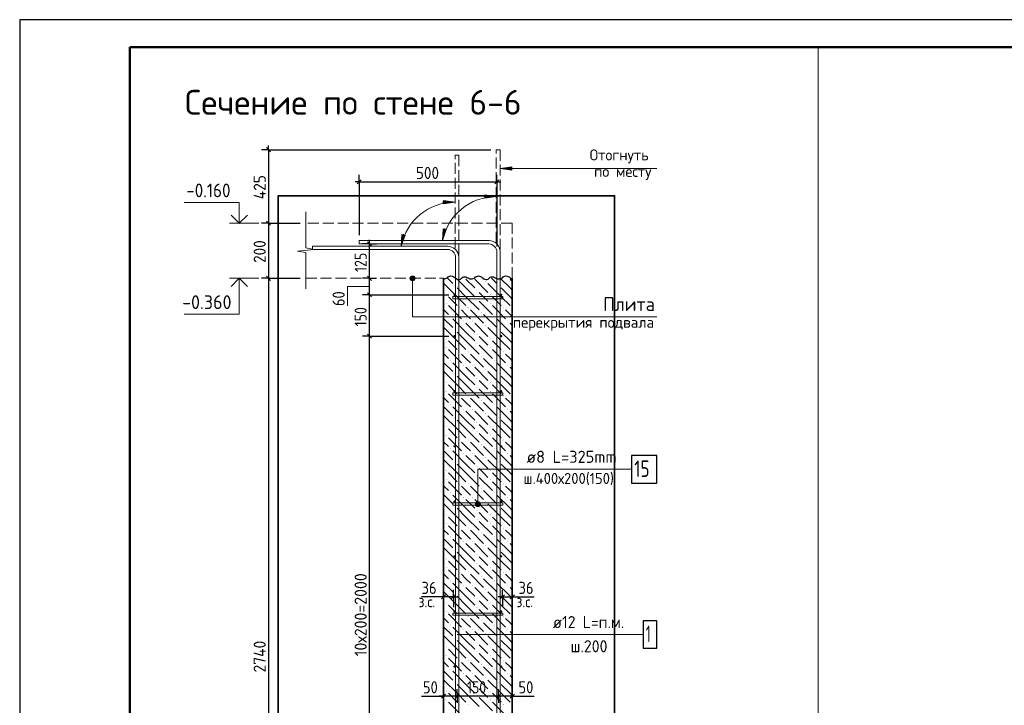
# Model space of a CAD drawing. Header units: millimetres. Extents: x 0 to 42000, y 0 to 29700.
# Tile 6 of 11: x 0 to 17880, y 17249 to 29700. Entities that reach past the tile are written whole.
import ezdxf

# ---------------------------------------------------------------- set-up
doc = ezdxf.new("R2010")
doc.units = ezdxf.units.MM
doc.linetypes.add('______2', pattern=[270, 200, -70])
for name, color, linetype, lineweight in [('Standard', 7, 'Continuous', 25), ('ЖБ Перекрытие верхний уровень', 7, '______2', 25), ('ЖБ Стена верхний уровень', 7, 'Continuous', 35), ('Заголовок чертежа', 7, 'Continuous', 25), ('Позиционная метка диаметр_ шаг', 7, 'Continuous', 13), ('Позиционная метка линия выноска', 7, 'Continuous', 13), ('Примечания', 7, 'Continuous', 13), ('Стена фоновая арматура У1', 7, 'Continuous', 18), ('Стена фоновая арматура Х1', 7, 'Continuous', 35), ('Стена фоновая затяжка С-обр.', 52, 'Continuous', 25)]:
    doc.layers.add(name, color=color, linetype=linetype, lineweight=lineweight)
doc.layers.add('Размерная выноска', color=7, linetype='Continuous')
doc.styles.add('ISOCPEUR', font='txt')

msp = doc.modelspace()

# ---------------------------------------------------------------- hatches: boundary and pattern name
at = {"layer": 'ЖБ Стена верхний уровень', "linetype": 'Continuous', "lineweight": 18, "transparency": 33554687}
for points in [[(7897, 24868), (7904, 24874), (7910, 24868), (7904, 24861)], [(8457, 24948), (8464, 24954), (8470, 24948), (8464, 24941)], [(8697, 24868), (8704, 24874), (8710, 24868), (8704, 24861)], [(7737, 24708), (7744, 24714), (7750, 24708), (7744, 24701)], [(8297, 24788), (8304, 24794), (8310, 24788), (8304, 24781)], [(8537, 24708), (8544, 24714), (8550, 24708), (8544, 24701)], [(7737, 24548), (7744, 24554), (7750, 24548), (7744, 24541)], [(8297, 24628), (8304, 24634), (8310, 24628), (8304, 24621)], [(8537, 24548), (8544, 24554), (8550, 24548), (8544, 24541)], [(7977, 24468), (7984, 24474), (7990, 24468), (7984, 24461)], [(8137, 24468), (8144, 24474), (8150, 24468), (8144, 24461)], [(8377, 24388), (8384, 24394), (8390, 24388), (8384, 24381)], [(8777, 24468), (8784, 24474), (8790, 24468), (8784, 24461)], [(8937, 24468), (8944, 24474), (8945, 24473), (8945, 24463), (8944, 24461)], [(7817, 24308), (7824, 24314), (7830, 24308), (7824, 24301)], [(8057, 24228), (8064, 24234), (8070, 24228), (8064, 24221)], [(8217, 24228), (8224, 24234), (8230, 24228), (8224, 24221)], [(8457, 24148), (8464, 24154), (8470, 24148), (8464, 24141)], [(8617, 24308), (8624, 24314), (8630, 24308), (8624, 24301)], [(8857, 24228), (8864, 24234), (8870, 24228), (8864, 24221)], [(7897, 24068), (7904, 24074), (7910, 24068), (7904, 24061)], [(8297, 23988), (8304, 23994), (8310, 23988), (8304, 23981)], [(8697, 24068), (8704, 24074), (8710, 24068), (8704, 24061)], [(7737, 23908), (7744, 23914), (7750, 23908), (7744, 23901)], [(8297, 23828), (8304, 23834), (8310, 23828), (8304, 23821)], [(8537, 23908), (8544, 23914), (8550, 23908), (8544, 23901)], [(7737, 23748), (7744, 23754), (7750, 23748), (7744, 23741)], [(7977, 23668), (7984, 23674), (7990, 23668), (7984, 23661)], [(8137, 23668), (8144, 23674), (8150, 23668), (8144, 23661)], [(8537, 23748), (8544, 23754), (8550, 23748), (8544, 23741)], [(8777, 23668), (8784, 23674), (8790, 23668), (8784, 23661)], [(8937, 23668), (8944, 23674), (8945, 23673), (8945, 23663), (8944, 23661)], [(7817, 23508), (7824, 23514), (7830, 23508), (7824, 23501)], [(8057, 23428), (8064, 23434), (8070, 23428), (8064, 23421)], [(8217, 23428), (8224, 23434), (8230, 23428), (8224, 23421)], [(8377, 23588), (8384, 23594), (8390, 23588), (8384, 23581)], [(8617, 23508), (8624, 23514), (8630, 23508), (8624, 23501)], [(8857, 23428), (8864, 23434), (8870, 23428), (8864, 23421)], [(7897, 23268), (7904, 23274), (7910, 23268), (7904, 23261)], [(8457, 23348), (8464, 23354), (8470, 23348), (8464, 23341)], [(8697, 23268), (8704, 23274), (8710, 23268), (8704, 23261)], [(7737, 23108), (7744, 23114), (7750, 23108), (7744, 23101)], [(8297, 23188), (8304, 23194), (8310, 23188), (8304, 23181)], [(8537, 23108), (8544, 23114), (8550, 23108), (8544, 23101)], [(7737, 22948), (7744, 22954), (7750, 22948), (7744, 22941)], [(8297, 23028), (8304, 23034), (8310, 23028), (8304, 23021)], [(8537, 22948), (8544, 22954), (8550, 22948), (8544, 22941)], [(7817, 22708), (7824, 22714), (7830, 22708), (7824, 22701)], [(7977, 22868), (7984, 22874), (7990, 22868), (7984, 22861)], [(8137, 22868), (8144, 22874), (8150, 22868), (8144, 22861)], [(8377, 22788), (8384, 22794), (8390, 22788), (8384, 22781)], [(8617, 22708), (8624, 22714), (8630, 22708), (8624, 22701)], [(8777, 22868), (8784, 22874), (8790, 22868), (8784, 22861)], [(8937, 22868), (8944, 22874), (8945, 22873), (8945, 22863), (8944, 22861)], [(8057, 22628), (8064, 22634), (8070, 22628), (8064, 22621)], [(8217, 22628), (8224, 22634), (8230, 22628), (8224, 22621)], [(8457, 22548), (8464, 22554), (8470, 22548), (8464, 22541)], [(8857, 22628), (8864, 22634), (8870, 22628), (8864, 22621)], [(7897, 22468), (7904, 22474), (7910, 22468), (7904, 22461)], [(8297, 22388), (8304, 22394), (8310, 22388), (8304, 22381)], [(8697, 22468), (8704, 22474), (8710, 22468), (8704, 22461)], [(7737, 22308), (7744, 22314), (7750, 22308), (7744, 22301)], [(8297, 22228), (8304, 22234), (8310, 22228), (8304, 22221)], [(8537, 22308), (8544, 22314), (8550, 22308), (8544, 22301)], [(7737, 22148), (7744, 22154), (7750, 22148), (7744, 22141)], [(7977, 22068), (7984, 22074), (7990, 22068), (7984, 22061)], [(8137, 22068), (8144, 22074), (8150, 22068), (8144, 22061)], [(8377, 21988), (8384, 21994), (8390, 21988), (8384, 21981)], [(8537, 22148), (8544, 22154), (8550, 22148), (8544, 22141)], [(8777, 22068), (8784, 22074), (8790, 22068), (8784, 22061)], [(8937, 22068), (8944, 22074), (8945, 22073), (8945, 22063), (8944, 22061)], [(7817, 21908), (7824, 21914), (7830, 21908), (7824, 21901)], [(8057, 21828), (8064, 21834), (8070, 21828), (8064, 21821)], [(8217, 21828), (8224, 21834), (8230, 21828), (8224, 21821)], [(8617, 21908), (8624, 21914), (8630, 21908), (8624, 21901)], [(8857, 21828), (8864, 21834), (8870, 21828), (8864, 21821)], [(7897, 21668), (7904, 21674), (7910, 21668), (7904, 21661)], [(8457, 21748), (8464, 21754), (8470, 21748), (8464, 21741)], [(8697, 21668), (8704, 21674), (8710, 21668), (8704, 21661)], [(7737, 21508), (7744, 21514), (7750, 21508), (7744, 21501)], [(8297, 21588), (8304, 21594), (8310, 21588), (8304, 21581)], [(8537, 21508), (8544, 21514), (8550, 21508), (8544, 21501)], [(7737, 21348), (7744, 21354), (7750, 21348), (7744, 21341)], [(8297, 21428), (8304, 21434), (8310, 21428), (8304, 21421)], [(8537, 21348), (8544, 21354), (8550, 21348), (8544, 21341)], [(7817, 21108), (7824, 21114), (7830, 21108), (7824, 21101)], [(7977, 21268), (7984, 21274), (7990, 21268), (7984, 21261)], [(8137, 21268), (8144, 21274), (8150, 21268), (8144, 21261)], [(8377, 21188), (8384, 21194), (8390, 21188), (8384, 21181)], [(8617, 21108), (8624, 21114), (8630, 21108), (8624, 21101)], [(8777, 21268), (8784, 21274), (8790, 21268), (8784, 21261)], [(8937, 21268), (8944, 21274), (8945, 21273), (8945, 21263), (8944, 21261)], [(8057, 21028), (8064, 21034), (8070, 21028), (8064, 21021)], [(8217, 21028), (8224, 21034), (8230, 21028), (8224, 21021)], [(8457, 20948), (8464, 20954), (8470, 20948), (8464, 20941)], [(8857, 21028), (8864, 21034), (8870, 21028), (8864, 21021)], [(7897, 20868), (7904, 20874), (7910, 20868), (7904, 20861)], [(8297, 20788), (8304, 20794), (8310, 20788), (8304, 20781)], [(8697, 20868), (8704, 20874), (8710, 20868), (8704, 20861)], [(7737, 20708), (7744, 20714), (7750, 20708), (7744, 20701)], [(8297, 20628), (8304, 20634), (8310, 20628), (8304, 20621)], [(8537, 20708), (8544, 20714), (8550, 20708), (8544, 20701)], [(7737, 20548), (7744, 20554), (7750, 20548), (7744, 20541)], [(7977, 20468), (7984, 20474), (7990, 20468), (7984, 20461)], [(8137, 20468), (8144, 20474), (8150, 20468), (8144, 20461)], [(8377, 20388), (8384, 20394), (8390, 20388), (8384, 20381)], [(8537, 20548), (8544, 20554), (8550, 20548), (8544, 20541)], [(8777, 20468), (8784, 20474), (8790, 20468), (8784, 20461)], [(8937, 20468), (8944, 20474), (8945, 20473), (8945, 20463), (8944, 20461)], [(7817, 20308), (7824, 20314), (7830, 20308), (7824, 20301)], [(8057, 20228), (8064, 20234), (8070, 20228), (8064, 20221)], [(8217, 20228), (8224, 20234), (8230, 20228), (8224, 20221)], [(8617, 20308), (8624, 20314), (8630, 20308), (8624, 20301)], [(8857, 20228), (8864, 20234), (8870, 20228), (8864, 20221)], [(7897, 20068), (7904, 20074), (7910, 20068), (7904, 20061)], [(8457, 20148), (8464, 20154), (8470, 20148), (8464, 20141)], [(8697, 20068), (8704, 20074), (8710, 20068), (8704, 20061)], [(7737, 19908), (7744, 19914), (7750, 19908), (7744, 19901)], [(8297, 19988), (8304, 19994), (8310, 19988), (8304, 19981)], [(8537, 19908), (8544, 19914), (8550, 19908), (8544, 19901)], [(7737, 19748), (7744, 19754), (7750, 19748), (7744, 19741)], [(7977, 19668), (7984, 19674), (7990, 19668), (7984, 19661)], [(8137, 19668), (8144, 19674), (8150, 19668), (8144, 19661)], [(8297, 19828), (8304, 19834), (8310, 19828), (8304, 19821)], [(8537, 19748), (8544, 19754), (8550, 19748), (8544, 19741)], [(8777, 19668), (8784, 19674), (8790, 19668), (8784, 19661)], [(8937, 19668), (8944, 19674), (8945, 19673), (8945, 19663), (8944, 19661)], [(7817, 19508), (7824, 19514), (7830, 19508), (7824, 19501)], [(8377, 19588), (8384, 19594), (8390, 19588), (8384, 19581)], [(8617, 19508), (8624, 19514), (8630, 19508), (8624, 19501)], [(8057, 19428), (8064, 19434), (8070, 19428), (8064, 19421)], [(8217, 19428), (8224, 19434), (8230, 19428), (8224, 19421)], [(8457, 19348), (8464, 19354), (8470, 19348), (8464, 19341)], [(8857, 19428), (8864, 19434), (8870, 19428), (8864, 19421)], [(7897, 19268), (7904, 19274), (7910, 19268), (7904, 19261)], [(8297, 19188), (8304, 19194), (8310, 19188), (8304, 19181)], [(8697, 19268), (8704, 19274), (8710, 19268), (8704, 19261)], [(7737, 19108), (7744, 19114), (7750, 19108), (7744, 19101)], [(7737, 18948), (7744, 18954), (7750, 18948), (7744, 18941)], [(8297, 19028), (8304, 19034), (8310, 19028), (8304, 19021)], [(8537, 19108), (8544, 19114), (8550, 19108), (8544, 19101)], [(8537, 18948), (8544, 18954), (8550, 18948), (8544, 18941)], [(7977, 18868), (7984, 18874), (7990, 18868), (7984, 18861)], [(8137, 18868), (8144, 18874), (8150, 18868), (8144, 18861)], [(8377, 18788), (8384, 18794), (8390, 18788), (8384, 18781)], [(8777, 18868), (8784, 18874), (8790, 18868), (8784, 18861)], [(8937, 18868), (8944, 18874), (8945, 18873), (8945, 18863), (8944, 18861)], [(7817, 18708), (7824, 18714), (7830, 18708), (7824, 18701)], [(8057, 18628), (8064, 18634), (8070, 18628), (8064, 18621)], [(8217, 18628), (8224, 18634), (8230, 18628), (8224, 18621)], [(8617, 18708), (8624, 18714), (8630, 18708), (8624, 18701)], [(8857, 18628), (8864, 18634), (8870, 18628), (8864, 18621)], [(7897, 18468), (7904, 18474), (7910, 18468), (7904, 18461)], [(8457, 18548), (8464, 18554), (8470, 18548), (8464, 18541)], [(8697, 18468), (8704, 18474), (8710, 18468), (8704, 18461)], [(7737, 18308), (7744, 18314), (7750, 18308), (7744, 18301)], [(8297, 18388), (8304, 18394), (8310, 18388), (8304, 18381)], [(8537, 18308), (8544, 18314), (8550, 18308), (8544, 18301)], [(7737, 18148), (7744, 18154), (7750, 18148), (7744, 18141)], [(7977, 18068), (7984, 18074), (7990, 18068), (7984, 18061)], [(8137, 18068), (8144, 18074), (8150, 18068), (8144, 18061)], [(8297, 18228), (8304, 18234), (8310, 18228), (8304, 18221)], [(8537, 18148), (8544, 18154), (8550, 18148), (8544, 18141)], [(8777, 18068), (8784, 18074), (8790, 18068), (8784, 18061)], [(8937, 18068), (8944, 18074), (8945, 18073), (8945, 18063), (8944, 18061)], [(7817, 17908), (7824, 17914), (7830, 17908), (7824, 17901)], [(8377, 17988), (8384, 17994), (8390, 17988), (8384, 17981)], [(8617, 17908), (8624, 17914), (8630, 17908), (8624, 17901)], [(8057, 17828), (8064, 17834), (8070, 17828), (8064, 17821)], [(8217, 17828), (8224, 17834), (8230, 17828), (8224, 17821)], [(8457, 17748), (8464, 17754), (8470, 17748), (8464, 17741)], [(8857, 17828), (8864, 17834), (8870, 17828), (8864, 17821)], [(7897, 17668), (7904, 17674), (7910, 17668), (7904, 17661)], [(8297, 17588), (8304, 17594), (8310, 17588), (8304, 17581)], [(8697, 17668), (8704, 17674), (8710, 17668), (8704, 17661)], [(7737, 17508), (7744, 17514), (7750, 17508), (7744, 17501)], [(7737, 17348), (7744, 17354), (7750, 17348), (7744, 17341)], [(8297, 17428), (8304, 17434), (8310, 17428), (8304, 17421)], [(8537, 17508), (8544, 17514), (8550, 17508), (8544, 17501)], [(8537, 17348), (8544, 17354), (8550, 17348), (8544, 17341)], [(7977, 17268), (7984, 17274), (7990, 17268), (7984, 17261)], [(8137, 17268), (8144, 17274), (8150, 17268), (8144, 17261)], [(8777, 17268), (8784, 17274), (8790, 17268), (8784, 17261)], [(8937, 17268), (8944, 17274), (8945, 17273), (8945, 17263), (8944, 17261)]]:
    msp.add_hatch(color=7, dxfattribs=at).paths.add_polyline_path(points, flags=16)
at = {"layer": 'Позиционная метка линия выноска', "linetype": 'Continuous', "lineweight": 13, "transparency": 33554687}
for points in [[(7154, 25042), (7109, 25042), (7093, 25026)], [(7154, 25042), (7093, 25026), (7171, 25026)], [(7109, 25042), (7154, 25042), (7132, 25048)], [(7171, 25026), (7093, 25026), (7087, 25003)], [(7171, 25026), (7087, 25003), (7177, 25003)], [(7177, 25003), (7087, 25003), (7093, 24981)], [(7177, 25003), (7093, 24981), (7171, 24981)], [(7171, 24981), (7093, 24981), (7109, 24965)], [(7171, 24981), (7109, 24965), (7154, 24965)], [(7154, 24965), (7109, 24965), (7132, 24958)], [(8359, 20926), (8282, 20926), (8275, 20903)], [(8359, 20926), (8275, 20903), (8365, 20903)], [(8343, 20942), (8298, 20942), (8282, 20926)], [(8343, 20942), (8282, 20926), (8359, 20926)], [(8298, 20942), (8343, 20942), (8320, 20948)], [(8365, 20903), (8275, 20903), (8282, 20881)], [(8365, 20903), (8282, 20881), (8359, 20881)], [(8359, 20881), (8282, 20881), (8298, 20865)], [(8359, 20881), (8298, 20865), (8343, 20865)], [(8343, 20865), (8298, 20865), (8320, 20858)]]:
    msp.add_hatch(color=7, dxfattribs=at).paths.add_polyline_path(points)
at = {"layer": 'Примечания', "linetype": 'Continuous', "lineweight": 13, "transparency": 33554687}
for points in [[(8935, 27030), (8725, 27000), (8935, 26970)], [(6939, 25799), (6926, 25588), (6997, 25787)], [(7689, 25900), (7676, 25688), (7747, 25888)]]:
    msp.add_hatch(color=7, dxfattribs=at).paths.add_polyline_path(points)
for points in [[(8445, 26517), (8655, 26487), (8445, 26457)], [(7695, 26417), (7905, 26387), (7695, 26357)]]:
    msp.add_hatch(color=7, dxfattribs=at).paths.add_polyline_path(points, flags=16)
at = {"layer": 'Стена фоновая арматура У1', "linetype": 'Continuous', "lineweight": 13, "transparency": 33554687}
for points in [[(7915, 24703), (7914, 24711), (7909, 24717), (7903, 24722), (7895, 24723), (7888, 24722), (7881, 24717), (7877, 24711), (7875, 24703), (7877, 24696), (7881, 24689), (7888, 24685), (7895, 24683), (7903, 24685), (7909, 24689), (7914, 24696)], [(8765, 24703), (8764, 24711), (8759, 24717), (8753, 24722), (8745, 24723), (8738, 24722), (8731, 24717), (8727, 24711), (8725, 24703), (8727, 24696), (8731, 24689), (8738, 24685), (8745, 24683), (8753, 24685), (8759, 24689), (8764, 24696)], [(7915, 23953), (7914, 23961), (7909, 23967), (7903, 23972), (7895, 23973), (7888, 23972), (7881, 23967), (7877, 23961), (7875, 23953), (7877, 23946), (7881, 23939), (7888, 23935), (7895, 23933), (7903, 23935), (7909, 23939), (7914, 23946)], [(8765, 23953), (8764, 23961), (8759, 23967), (8753, 23972), (8745, 23973), (8738, 23972), (8731, 23967), (8727, 23961), (8725, 23953), (8727, 23946), (8731, 23939), (8738, 23935), (8745, 23933), (8753, 23935), (8759, 23939), (8764, 23946)], [(7915, 22953), (7914, 22961), (7909, 22967), (7903, 22972), (7895, 22973), (7888, 22972), (7881, 22967), (7877, 22961), (7875, 22953), (7877, 22946), (7881, 22939), (7888, 22935), (7895, 22933), (7903, 22935), (7909, 22939), (7914, 22946)], [(8765, 22953), (8764, 22961), (8759, 22967), (8753, 22972), (8745, 22973), (8738, 22972), (8731, 22967), (8727, 22961), (8725, 22953), (8727, 22946), (8731, 22939), (8738, 22935), (8745, 22933), (8753, 22935), (8759, 22939), (8764, 22946)], [(7915, 21953), (7914, 21961), (7909, 21967), (7903, 21972), (7895, 21973), (7888, 21972), (7881, 21967), (7877, 21961), (7875, 21953), (7877, 21946), (7881, 21939), (7888, 21935), (7895, 21933), (7903, 21935), (7909, 21939), (7914, 21946)], [(8765, 21953), (8764, 21961), (8759, 21967), (8753, 21972), (8745, 21973), (8738, 21972), (8731, 21967), (8727, 21961), (8725, 21953), (8727, 21946), (8731, 21939), (8738, 21935), (8745, 21933), (8753, 21935), (8759, 21939), (8764, 21946)], [(7915, 20953), (7914, 20961), (7909, 20967), (7903, 20972), (7895, 20973), (7888, 20972), (7881, 20967), (7877, 20961), (7875, 20953), (7877, 20946), (7881, 20939), (7888, 20935), (7895, 20933), (7903, 20935), (7909, 20939), (7914, 20946)], [(8765, 20953), (8764, 20961), (8759, 20967), (8753, 20972), (8745, 20973), (8738, 20972), (8731, 20967), (8727, 20961), (8725, 20953), (8727, 20946), (8731, 20939), (8738, 20935), (8745, 20933), (8753, 20935), (8759, 20939), (8764, 20946)], [(7915, 19953), (7914, 19961), (7909, 19967), (7903, 19972), (7895, 19973), (7888, 19972), (7881, 19967), (7877, 19961), (7875, 19953), (7877, 19946), (7881, 19939), (7888, 19935), (7895, 19933), (7903, 19935), (7909, 19939), (7914, 19946)], [(8765, 19953), (8764, 19961), (8759, 19967), (8753, 19972), (8745, 19973), (8738, 19972), (8731, 19967), (8727, 19961), (8725, 19953), (8727, 19946), (8731, 19939), (8738, 19935), (8745, 19933), (8753, 19935), (8759, 19939), (8764, 19946)], [(7915, 18953), (7914, 18961), (7909, 18967), (7903, 18972), (7895, 18973), (7888, 18972), (7881, 18967), (7877, 18961), (7875, 18953), (7877, 18946), (7881, 18939), (7888, 18935), (7895, 18933), (7903, 18935), (7909, 18939), (7914, 18946)], [(8765, 18953), (8764, 18961), (8759, 18967), (8753, 18972), (8745, 18973), (8738, 18972), (8731, 18967), (8727, 18961), (8725, 18953), (8727, 18946), (8731, 18939), (8738, 18935), (8745, 18933), (8753, 18935), (8759, 18939), (8764, 18946)], [(7915, 17953), (7914, 17961), (7909, 17967), (7903, 17972), (7895, 17973), (7888, 17972), (7881, 17967), (7877, 17961), (7875, 17953), (7877, 17946), (7881, 17939), (7888, 17935), (7895, 17933), (7903, 17935), (7909, 17939), (7914, 17946)], [(8765, 17953), (8764, 17961), (8759, 17967), (8753, 17972), (8745, 17973), (8738, 17972), (8731, 17967), (8727, 17961), (8725, 17953), (8727, 17946), (8731, 17939), (8738, 17935), (8745, 17933), (8753, 17935), (8759, 17939), (8764, 17946)]]:
    msp.add_hatch(color=7, dxfattribs=at).paths.add_polyline_path(points)

# ---------------------------------------------------------------- linework, layer by layer
at = {"layer": 'Standard', "color": 7, "linetype": 'Continuous', "lineweight": 25, "transparency": 33554687}
for p, q in [((2000, 29200), (2000, 1058)), ((4481, 27376), (4556, 27301)), ((6128, 26719), (6203, 26794)), ((8628, 26719), (8703, 26794)), ((4481, 26041), (4556, 25966)), ((6390, 25591), (6315, 25666)), ((4481, 25041), (4556, 24966)), ((6390, 24966), (6315, 25041)), ((6390, 24666), (6315, 24741)), ((6390, 23916), (6315, 23991)), ((7733, 19258), (7658, 19183)), ((7913, 19258), (7838, 19183)), ((8728, 19183), (8803, 19258)), ((8908, 19183), (8983, 19258)), ((7733, 17454), (7658, 17379)), ((7983, 17454), (7908, 17379)), ((8733, 17454), (8658, 17379)), ((8983, 17454), (8908, 17379))]:
    msp.add_line(p, q, dxfattribs=at)
at = {"layer": 'Standard', "color": 7, "linetype": 'Continuous', "lineweight": -3, "transparency": 33554687}
for p, q in [((4518, 27338), (4518, 27413)), ((4518, 27338), (4393, 27338)), ((4518, 27338), (4643, 27338)), ((6165, 26757), (6165, 26882)), ((8665, 26757), (8665, 26882)), ((6165, 26757), (6090, 26757)), ((6165, 26757), (6165, 26632)), ((6165, 26757), (6165, 25788)), ((6165, 26757), (8665, 26757)), ((8665, 26757), (8665, 26632)), ((8665, 26757), (8665, 25584)), ((8665, 26757), (8740, 26757)), ((4518, 26003), (4393, 26003)), ((4518, 26003), (4643, 26003)), ((4518, 26003), (5095, 26003)), ((4518, 26003), (4518, 25003)), ((6352, 25628), (6227, 25628)), ((6352, 25628), (6265, 25628)), ((6352, 25628), (6352, 25703)), ((6352, 25628), (6477, 25628)), ((6352, 25003), (6352, 25628)), ((4518, 25003), (4393, 25003)), ((4518, 25003), (4643, 25003)), ((4518, 25003), (5095, 25003)), ((4518, 25003), (4518, 11303)), ((6352, 25003), (6227, 25003)), ((6352, 25003), (6477, 25003)), ((6352, 25003), (6375, 25003)), ((6352, 24703), (6352, 25003)), ((6352, 24703), (6227, 24703)), ((6352, 24703), (6477, 24703)), ((6352, 24703), (7795, 24703)), ((6352, 23953), (6352, 24703)), ((6352, 23953), (6227, 23953)), ((6352, 23953), (6477, 23953)), ((6352, 23953), (7795, 23953)), ((6352, 13953), (6352, 23953)), ((7695, 19221), (7695, 19346)), ((7875, 19221), (7875, 19346)), ((8765, 19221), (8765, 19346)), ((8945, 19221), (8945, 19346)), ((7695, 19221), (7620, 19221)), ((7695, 19221), (7695, 19096)), ((7695, 19221), (7695, 19221)), ((7875, 19221), (7695, 19221)), ((7875, 19221), (7875, 19096)), ((7875, 19221), (7875, 19033)), ((7875, 19221), (7950, 19221)), ((8765, 19221), (8690, 19221)), ((8765, 19221), (8765, 19096)), ((8765, 19221), (8765, 19033)), ((8945, 19221), (8945, 19096)), ((8945, 19221), (8945, 19221)), ((8945, 19221), (9020, 19221)), ((7695, 17416), (7695, 17541)), ((7945, 17416), (7945, 17541)), ((8695, 17416), (8695, 17541)), ((8945, 17416), (8945, 17541)), ((7695, 17416), (7620, 17416)), ((7695, 17416), (7695, 17291)), ((7695, 17416), (7695, 17416)), ((7945, 17416), (7695, 17416)), ((7945, 17416), (7945, 17291)), ((7945, 17416), (7945, 17416)), ((8695, 17416), (7945, 17416)), ((8695, 17416), (8695, 17291)), ((8695, 17416), (8695, 17416)), ((8945, 17416), (8695, 17416)), ((8945, 17416), (8945, 17291)), ((8945, 17416), (8945, 17416)), ((8945, 17416), (9020, 17416))]:
    msp.add_line(p, q, dxfattribs=at)
at = {"layer": 'Standard', "color": 7, "linetype": 'Continuous', "lineweight": 13, "transparency": 33554687}
for p, q in [((4343, 26003), (3813, 26003)), ((4343, 25003), (3813, 25003))]:
    msp.add_line(p, q, dxfattribs=at)
at = {"layer": 'Standard', "color": 7, "linetype": 'Continuous', "lineweight": 25, "transparency": 33554687}
msp.add_lwpolyline([(0, 0), (42000, 0), (42000, 29700), (0, 29700), (0, 0)], close=True, dxfattribs=at)
at = {"layer": 'Standard', "color": 7, "linetype": 'Continuous', "lineweight": 50, "transparency": 33554687}
msp.add_lwpolyline([(2000, 29200), (41500, 29200), (41500, 500), (2000, 500), (2000, 29200)], close=True, dxfattribs=at)
at = {"layer": 'Standard', "color": 7, "linetype": 'Continuous', "lineweight": 13, "transparency": 33554687}
for points in [[(14502, 29200), (2000, 29200), (2000, 5109), (14502, 5109), (14502, 29200)], [(3988, 26003), (3988, 26383), (2988, 26383)], [(3988, 25003), (3988, 24353), (2988, 24353)], [(6352, 24854), (5952, 24854), (5952, 24504)]]:
    msp.add_lwpolyline(points, dxfattribs=at)
at = {"layer": 'Standard', "color": 7, "linetype": 'Continuous', "lineweight": -3, "transparency": 33554687}
for points in [[(4518, 27338), (7836, 27338), (7836, 27338), (8555, 27338)], [(4518, 27338), (4518, 26341), (4518, 26341), (4518, 26003)], [(8765, 19221), (8944, 19221), (8944, 19221), (8945, 19221)]]:
    msp.add_lwpolyline(points, dxfattribs=at)
at = {"layer": 'Standard', "color": 254, "linetype": 'Continuous', "lineweight": 35, "true_color": 0xc4c4ff, "transparency": 33554687}
msp.add_lwpolyline([(4695, 8803), (10803, 8803), (10803, 26503), (4695, 26503), (4695, 8803)], dxfattribs=at)
at = {"layer": 'Standard', "color": 7, "linetype": 'Continuous', "lineweight": 35, "transparency": 33554687}
for points in [[(4136, 26152), (3988, 26003), (3839, 26152)], [(4136, 24855), (3988, 25003), (3839, 24855)]]:
    msp.add_lwpolyline(points, dxfattribs=at)
at = {"layer": 'ЖБ Перекрытие верхний уровень', "color": 7, "linetype": '______2', "lineweight": 18, "transparency": 33554687}
for p, q in [((8945, 26003), (5195, 26003)), ((8945, 25003), (8945, 26003)), ((5195, 25003), (7695, 25003))]:
    msp.add_line(p, q, dxfattribs=at)
at = {"layer": 'ЖБ Стена верхний уровень', "color": 7, "linetype": 'Continuous', "lineweight": 35, "transparency": 33554687}
for p, q in [((7695, 25003), (7695, 11303)), ((8945, 11303), (8945, 25003))]:
    msp.add_line(p, q, dxfattribs=at)
at = {"layer": 'ЖБ Стена верхний уровень', "color": 9, "linetype": 'Continuous', "lineweight": 18, "true_color": 0xc7c7c7, "transparency": 33554687}
for p, q in [((7944, 24668), (7704, 24908)), ((7768, 25003), (7864, 24908)), ((8104, 24828), (7928, 25003)), ((8104, 24988), (8264, 24828)), ((8264, 24988), (8504, 24748)), ((8408, 25003), (8424, 24988)), ((8744, 24668), (8504, 24908)), ((8568, 25003), (8664, 24908)), ((8904, 24828), (8728, 25003)), ((8904, 24988), (8945, 24946)), ((7695, 24756), (7704, 24748)), ((7944, 24828), (8104, 24668)), ((8104, 24828), (8264, 24668)), ((8424, 24668), (8344, 24748)), ((8744, 24828), (8904, 24668)), ((8904, 24828), (8945, 24786)), ((7704, 24588), (7695, 24596)), ((7784, 24668), (7944, 24508)), ((7784, 24508), (8024, 24268)), ((7944, 24668), (8104, 24508)), ((8104, 24668), (8344, 24428)), ((8344, 24588), (8584, 24348)), ((8504, 24588), (8424, 24668)), ((8584, 24668), (8744, 24508)), ((8584, 24508), (8824, 24268)), ((8744, 24668), (8904, 24508)), ((8904, 24668), (8945, 24626)), ((7695, 24436), (7784, 24348)), ((8104, 24348), (8024, 24428)), ((8184, 24268), (8104, 24348)), ((8184, 24428), (8424, 24188)), ((8424, 24348), (8664, 24108)), ((8904, 24348), (8824, 24428)), ((8945, 24306), (8904, 24348)), ((7695, 24276), (7864, 24108)), ((8104, 24028), (7864, 24268)), ((8104, 24188), (8264, 24028)), ((8264, 24188), (8504, 23948)), ((8904, 24028), (8664, 24268)), ((8904, 24188), (8945, 24146)), ((7944, 23868), (7704, 24108)), ((7944, 24028), (8104, 23868)), ((8104, 24028), (8264, 23868)), ((8744, 23868), (8504, 24108)), ((8744, 24028), (8904, 23868)), ((8904, 24028), (8945, 23986)), ((7695, 23956), (7704, 23948)), ((7704, 23788), (7695, 23796)), ((7784, 23868), (7944, 23708)), ((7944, 23868), (8104, 23708)), ((8104, 23868), (8344, 23628)), ((8424, 23868), (8344, 23948)), ((8344, 23788), (8584, 23548)), ((8504, 23788), (8424, 23868)), ((8584, 23868), (8744, 23708)), ((8744, 23868), (8904, 23708)), ((8904, 23868), (8945, 23826)), ((7695, 23636), (7784, 23548)), ((7784, 23708), (8024, 23468)), ((8104, 23548), (8024, 23628)), ((8184, 23628), (8424, 23388)), ((8584, 23708), (8824, 23468)), ((8904, 23548), (8824, 23628)), ((7695, 23476), (7864, 23308)), ((8104, 23228), (7864, 23468)), ((8184, 23468), (8104, 23548)), ((8424, 23548), (8664, 23308)), ((8904, 23228), (8664, 23468)), ((8945, 23506), (8904, 23548)), ((7944, 23068), (7704, 23308)), ((8104, 23388), (8264, 23228)), ((8264, 23388), (8504, 23148)), ((8744, 23068), (8504, 23308)), ((8904, 23388), (8945, 23346)), ((7695, 23156), (7704, 23148)), ((7784, 23068), (7944, 22908)), ((7944, 23228), (8104, 23068)), ((7944, 23068), (8104, 22908)), ((8104, 23228), (8264, 23068)), ((8104, 23068), (8344, 22828)), ((8424, 23068), (8344, 23148)), ((8504, 22988), (8424, 23068)), ((8584, 23068), (8744, 22908)), ((8744, 23228), (8904, 23068)), ((8744, 23068), (8904, 22908)), ((8904, 23228), (8945, 23186)), ((8904, 23068), (8945, 23026)), ((7704, 22988), (7695, 22996)), ((7784, 22908), (8024, 22668)), ((8344, 22988), (8584, 22748)), ((8584, 22908), (8824, 22668)), ((7695, 22836), (7784, 22748)), ((8104, 22748), (8024, 22828)), ((8184, 22668), (8104, 22748)), ((8184, 22828), (8424, 22588)), ((8424, 22748), (8664, 22508)), ((8904, 22748), (8824, 22828)), ((8945, 22706), (8904, 22748)), ((7695, 22676), (7864, 22508)), ((8104, 22428), (7864, 22668)), ((8104, 22588), (8264, 22428)), ((8264, 22588), (8504, 22348)), ((8904, 22428), (8664, 22668)), ((8904, 22588), (8945, 22546)), ((7695, 22356), (7704, 22348)), ((7944, 22268), (7704, 22508)), ((7944, 22428), (8104, 22268)), ((8104, 22428), (8264, 22268)), ((8744, 22268), (8504, 22508)), ((8744, 22428), (8904, 22268)), ((8904, 22428), (8945, 22386)), ((7704, 22188), (7695, 22196)), ((7784, 22268), (7944, 22108)), ((7944, 22268), (8104, 22108)), ((8104, 22268), (8344, 22028)), ((8424, 22268), (8344, 22348)), ((8344, 22188), (8584, 21948)), ((8504, 22188), (8424, 22268)), ((8584, 22268), (8744, 22108)), ((8744, 22268), (8904, 22108)), ((8904, 22268), (8945, 22226)), ((7695, 22036), (7784, 21948)), ((7784, 22108), (8024, 21868)), ((8104, 21948), (8024, 22028)), ((8184, 22028), (8424, 21788)), ((8584, 22108), (8824, 21868)), ((8904, 21948), (8824, 22028)), ((7695, 21876), (7864, 21708)), ((8104, 21628), (7864, 21868)), ((8184, 21868), (8104, 21948)), ((8424, 21948), (8664, 21708)), ((8904, 21628), (8664, 21868)), ((8945, 21906), (8904, 21948)), ((7944, 21468), (7704, 21708)), ((8104, 21788), (8264, 21628)), ((8264, 21788), (8504, 21548)), ((8744, 21468), (8504, 21708)), ((8904, 21788), (8945, 21746)), ((7695, 21556), (7704, 21548)), ((7784, 21468), (7944, 21308)), ((7944, 21628), (8104, 21468)), ((7944, 21468), (8104, 21308)), ((8104, 21628), (8264, 21468)), ((8104, 21468), (8344, 21228)), ((8424, 21468), (8344, 21548)), ((8504, 21388), (8424, 21468)), ((8584, 21468), (8744, 21308)), ((8744, 21628), (8904, 21468)), ((8744, 21468), (8904, 21308)), ((8904, 21628), (8945, 21586)), ((8904, 21468), (8945, 21426)), ((7704, 21388), (7695, 21396)), ((7784, 21308), (8024, 21068)), ((8344, 21388), (8584, 21148)), ((8584, 21308), (8824, 21068)), ((7695, 21236), (7784, 21148)), ((8104, 21148), (8024, 21228)), ((8184, 21068), (8104, 21148)), ((8184, 21228), (8424, 20988)), ((8424, 21148), (8664, 20908)), ((8904, 21148), (8824, 21228)), ((8945, 21106), (8904, 21148)), ((7695, 21076), (7864, 20908)), ((8104, 20828), (7864, 21068)), ((8104, 20988), (8264, 20828)), ((8264, 20988), (8504, 20748)), ((8904, 20828), (8664, 21068)), ((8904, 20988), (8945, 20946)), ((7695, 20756), (7704, 20748)), ((7944, 20668), (7704, 20908)), ((7944, 20828), (8104, 20668)), ((8104, 20828), (8264, 20668)), ((8424, 20668), (8344, 20748)), ((8744, 20668), (8504, 20908)), ((8744, 20828), (8904, 20668)), ((8904, 20828), (8945, 20786)), ((7704, 20588), (7695, 20596)), ((7784, 20668), (7944, 20508)), ((7944, 20668), (8104, 20508)), ((8104, 20668), (8344, 20428)), ((8344, 20588), (8584, 20348)), ((8504, 20588), (8424, 20668)), ((8584, 20668), (8744, 20508)), ((8744, 20668), (8904, 20508)), ((8904, 20668), (8945, 20626)), ((7695, 20436), (7784, 20348)), ((7784, 20508), (8024, 20268)), ((8104, 20348), (8024, 20428)), ((8184, 20428), (8424, 20188)), ((8584, 20508), (8824, 20268)), ((8904, 20348), (8824, 20428)), ((7695, 20276), (7864, 20108)), ((8104, 20028), (7864, 20268)), ((8184, 20268), (8104, 20348)), ((8424, 20348), (8664, 20108)), ((8904, 20028), (8664, 20268)), ((8945, 20306), (8904, 20348)), ((7944, 19868), (7704, 20108)), ((7944, 20028), (8104, 19868)), ((8104, 20188), (8264, 20028)), ((8104, 20028), (8264, 19868)), ((8264, 20188), (8504, 19948)), ((8744, 19868), (8504, 20108)), ((8744, 20028), (8904, 19868)), ((8904, 20188), (8945, 20146)), ((8904, 20028), (8945, 19986)), ((7695, 19956), (7704, 19948)), ((7784, 19868), (7944, 19708)), ((7944, 19868), (8104, 19708)), ((8104, 19868), (8344, 19628)), ((8424, 19868), (8344, 19948)), ((8504, 19788), (8424, 19868)), ((8584, 19868), (8744, 19708)), ((8744, 19868), (8904, 19708)), ((8904, 19868), (8945, 19826)), ((7704, 19788), (7695, 19796)), ((7784, 19708), (8024, 19468)), ((8344, 19788), (8584, 19548)), ((8584, 19708), (8824, 19468)), ((7695, 19636), (7784, 19548)), ((8104, 19548), (8024, 19628)), ((8184, 19468), (8104, 19548)), ((8184, 19628), (8424, 19388)), ((8424, 19548), (8664, 19308)), ((8904, 19548), (8824, 19628)), ((8945, 19506), (8904, 19548)), ((7695, 19476), (7864, 19308)), ((8104, 19228), (7864, 19468)), ((8104, 19388), (8264, 19228)), ((8264, 19388), (8504, 19148)), ((8904, 19228), (8664, 19468)), ((8904, 19388), (8945, 19346)), ((7695, 19156), (7704, 19148)), ((7944, 19068), (7704, 19308)), ((7944, 19228), (8104, 19068)), ((8104, 19228), (8264, 19068)), ((8424, 19068), (8344, 19148)), ((8744, 19068), (8504, 19308)), ((8744, 19228), (8904, 19068)), ((8904, 19228), (8945, 19186)), ((7704, 18988), (7695, 18996)), ((7784, 19068), (7944, 18908)), ((7944, 19068), (8104, 18908)), ((8104, 19068), (8344, 18828)), ((8344, 18988), (8584, 18748)), ((8504, 18988), (8424, 19068)), ((8584, 19068), (8744, 18908)), ((8744, 19068), (8904, 18908)), ((8904, 19068), (8945, 19026)), ((7695, 18836), (7784, 18748)), ((7784, 18908), (8024, 18668)), ((8104, 18748), (8024, 18828)), ((8184, 18828), (8424, 18588)), ((8584, 18908), (8824, 18668)), ((8904, 18748), (8824, 18828)), ((7695, 18676), (7864, 18508)), ((8104, 18428), (7864, 18668)), ((8184, 18668), (8104, 18748)), ((8424, 18748), (8664, 18508)), ((8904, 18428), (8664, 18668)), ((8945, 18706), (8904, 18748)), ((7944, 18268), (7704, 18508)), ((7944, 18428), (8104, 18268)), ((8104, 18588), (8264, 18428)), ((8104, 18428), (8264, 18268)), ((8264, 18588), (8504, 18348)), ((8744, 18268), (8504, 18508)), ((8744, 18428), (8904, 18268)), ((8904, 18588), (8945, 18546)), ((8904, 18428), (8945, 18386)), ((7695, 18356), (7704, 18348)), ((7784, 18268), (7944, 18108)), ((7944, 18268), (8104, 18108)), ((8104, 18268), (8344, 18028)), ((8424, 18268), (8344, 18348)), ((8504, 18188), (8424, 18268)), ((8584, 18268), (8744, 18108)), ((8744, 18268), (8904, 18108)), ((8904, 18268), (8945, 18226)), ((7704, 18188), (7695, 18196)), ((7784, 18108), (8024, 17868)), ((8344, 18188), (8584, 17948)), ((8584, 18108), (8824, 17868)), ((7695, 18036), (7784, 17948)), ((8104, 17948), (8024, 18028)), ((8184, 17868), (8104, 17948)), ((8184, 18028), (8424, 17788)), ((8424, 17948), (8664, 17708)), ((8904, 17948), (8824, 18028)), ((8945, 17906), (8904, 17948)), ((7695, 17876), (7864, 17708)), ((7944, 17468), (7704, 17708)), ((8104, 17628), (7864, 17868)), ((8104, 17788), (8264, 17628)), ((8264, 17788), (8504, 17548)), ((8744, 17468), (8504, 17708)), ((8904, 17628), (8664, 17868)), ((8904, 17788), (8945, 17746)), ((7695, 17556), (7704, 17548)), ((7944, 17628), (8104, 17468)), ((8104, 17628), (8264, 17468)), ((8424, 17468), (8344, 17548)), ((8744, 17628), (8904, 17468)), ((8904, 17628), (8945, 17586)), ((7704, 17388), (7695, 17396)), ((7784, 17468), (7944, 17308)), ((7944, 17468), (8104, 17308)), ((8104, 17468), (8344, 17228)), ((8344, 17388), (8584, 17148)), ((8504, 17388), (8424, 17468)), ((8584, 17468), (8744, 17308)), ((8744, 17468), (8904, 17308)), ((8904, 17468), (8945, 17426)), ((7784, 17308), (8024, 17068)), ((8584, 17308), (8824, 17068))]:
    msp.add_line(p, q, dxfattribs=at)
at = {"layer": 'Позиционная метка линия выноска', "color": 7, "linetype": 'Continuous', "lineweight": 13, "transparency": 33554687}
for p, q in [((7132, 25048), (7132, 25048)), ((7087, 25003), (7087, 25003)), ((7132, 24958), (7132, 24958)), ((7177, 25003), (7177, 25003)), ((8320, 20948), (8320, 20948)), ((8275, 20903), (8275, 20903)), ((8320, 20858), (8320, 20858)), ((8365, 20903), (8365, 20903)), ((11321, 18534), (7945, 18534))]:
    msp.add_line(p, q, dxfattribs=at)
for points in [[(7132, 25003), (7132, 24305), (11571, 24305)], [(11111, 21535), (8320, 21535), (8320, 20903)]]:
    msp.add_lwpolyline(points, dxfattribs=at)
for centre in [(7132, 25003), (8320, 20903)]:
    msp.add_circle(centre, 45, dxfattribs=at)
at = {"layer": 'Примечания', "color": 7, "linetype": '______2', "lineweight": 13, "transparency": 33554687}
for p, q in [((7905, 25550), (7905, 27238)), ((7905, 27238), (7975, 27238)), ((7975, 27238), (7975, 25388)), ((8655, 25650), (8655, 27338)), ((8655, 27338), (8725, 27338)), ((8725, 27338), (8725, 25488))]:
    msp.add_line(p, q, dxfattribs=at)
at = {"layer": 'Примечания', "color": 7, "linetype": 'Continuous', "lineweight": 13, "transparency": 33554687}
for p, q in [((8935, 27030), (8725, 27000)), ((11571, 27000), (8725, 27000)), ((8725, 27000), (8725, 27000)), ((8725, 27000), (8725, 27000)), ((8725, 27000), (8725, 27000)), ((8725, 27000), (8935, 26970)), ((8935, 26970), (8935, 27030)), ((8935, 27000), (8950, 27000)), ((8445, 26487), (8430, 26487)), ((8445, 26457), (8445, 26517)), ((8445, 26517), (8655, 26487)), ((8655, 26487), (8445, 26457)), ((8655, 26487), (8655, 26487)), ((8655, 26487), (8655, 26487)), ((8655, 26487), (8655, 26487)), ((7695, 26387), (7680, 26387)), ((7695, 26357), (7695, 26417)), ((7695, 26417), (7905, 26387)), ((7905, 26387), (7695, 26357)), ((7905, 26387), (7905, 26387)), ((7905, 26387), (7905, 26387)), ((7905, 26387), (7905, 26387)), ((5195, 26212), (5195, 25554)), ((6939, 25799), (6926, 25588)), ((6926, 25588), (6997, 25787)), ((6997, 25787), (6939, 25799)), ((6968, 25793), (6971, 25808)), ((7689, 25900), (7676, 25688)), ((7676, 25688), (7747, 25888)), ((7747, 25888), (7689, 25900)), ((7718, 25894), (7721, 25909)), ((6926, 25588), (6926, 25588)), ((6926, 25588), (6926, 25588)), ((6926, 25588), (6926, 25588)), ((7676, 25688), (7676, 25688)), ((7676, 25688), (7676, 25688)), ((7676, 25688), (7676, 25688)), ((5345, 25526), (5045, 25498)), ((5045, 25498), (5195, 25470)), ((5195, 25554), (5345, 25526)), ((5195, 25470), (5195, 24812)), ((5195, 24812), (5195, 24812))]:
    msp.add_line(p, q, dxfattribs=at)
at = {"layer": 'Примечания', "color": 7, "linetype": 'Continuous', "lineweight": 25, "transparency": 33554687}
for points in [[(7695, 24994), (7714, 24994), (7734, 24997), (7752, 25004), (7766, 25015), (7779, 25028), (7793, 25039), (7812, 25045), (7831, 25049), (7851, 25045), (7869, 25038), (7886, 25030), (7901, 25019), (7915, 25007), (7929, 24996), (7946, 24987), (7965, 24982), (7985, 24983), (8005, 24988), (8019, 24999), (8032, 25011), (8046, 25023), (8063, 25031), (8083, 25033), (8103, 25028), (8120, 25021), (8137, 25012), (8155, 25004), (8172, 24996), (8191, 24992), (8195, 24992)], [(8195, 24994), (8214, 24994), (8234, 24997), (8252, 25004), (8266, 25015), (8279, 25028), (8293, 25039), (8312, 25045), (8331, 25049), (8351, 25045), (8369, 25038), (8386, 25030), (8401, 25019), (8415, 25007), (8429, 24996), (8446, 24987), (8465, 24982), (8485, 24983), (8505, 24988), (8519, 24999), (8532, 25011), (8546, 25023), (8563, 25031), (8583, 25033), (8603, 25028), (8620, 25021), (8637, 25012), (8655, 25004), (8672, 24996), (8691, 24992), (8695, 24992)], [(8695, 24994), (8714, 24994), (8734, 24997), (8752, 25004), (8766, 25015), (8779, 25028), (8793, 25039), (8812, 25045), (8831, 25049), (8851, 25045), (8869, 25038), (8886, 25030), (8901, 25019), (8915, 25007), (8929, 24996), (8945, 24987)]]:
    msp.add_lwpolyline(points, dxfattribs=at)
at = {"layer": 'Примечания', "color": 7, "linetype": 'Continuous', "lineweight": 13, "transparency": 33554687}
for centre in [(8655, 25487), (7905, 25387)]:
    msp.add_arc(centre, 1000, 90, 168.397, dxfattribs=at)
at = {"layer": 'Размерная выноска', "color": 7, "linetype": 'Continuous', "lineweight": -3, "transparency": 33554687}
for p, q in [((7695, 19221), (7295, 19221)), ((8945, 19221), (9345, 19221)), ((7295, 17416), (7695, 17416)), ((8945, 17416), (9345, 17416))]:
    msp.add_line(p, q, dxfattribs=at)
at = {"layer": 'Стена фоновая арматура Х1', "color": 7, "linetype": 'Continuous', "lineweight": 18, "transparency": 33554687}
for points in [[(7915, 11303), (7915, 25384), (7912, 25411), (7903, 25439), (7888, 25464), (7871, 25484), (7851, 25501), (7826, 25515), (7798, 25524), (7771, 25528), (5315, 25528), (5315, 25588), (7775, 25588), (7812, 25583), (7850, 25571), (7885, 25551), (7914, 25527), (7938, 25498), (7958, 25463), (7970, 25425), (7975, 25388), (7975, 11303), (7915, 11303)], [(8665, 11303), (8665, 25484), (8662, 25511), (8653, 25539), (8638, 25564), (8621, 25584), (8601, 25601), (8576, 25615), (8548, 25624), (8521, 25628), (6165, 25628), (6165, 25688), (8525, 25688), (8562, 25683), (8600, 25671), (8635, 25651), (8664, 25627), (8688, 25598), (8708, 25563), (8720, 25525), (8725, 25488), (8725, 11303), (8665, 11303)]]:
    msp.add_lwpolyline(points, dxfattribs=at)
at = {"layer": 'Стена фоновая арматура Х1', "color": 7, "linetype": 'Continuous', "lineweight": 25, "transparency": 33554687}
msp.add_lwpolyline([(11321, 18284), (11571, 18284), (11571, 18784), (11321, 18784), (11321, 18284)], dxfattribs=at)
at = {"layer": 'Стена фоновая затяжка С-обр.', "color": 98, "linetype": 'Continuous', "lineweight": 13, "true_color": 0x005000, "transparency": 33554687}
for points in [[(8773, 24633), (7868, 24633), (7868, 24673), (8773, 24673), (8773, 24633)], [(8773, 22883), (7868, 22883), (7868, 22923), (8773, 22923), (8773, 22883)], [(8773, 20883), (7868, 20883), (7868, 20923), (8773, 20923), (8773, 20883)], [(8773, 18883), (7868, 18883), (7868, 18923), (8773, 18923), (8773, 18883)]]:
    msp.add_lwpolyline(points, dxfattribs=at)
at = {"layer": 'Стена фоновая затяжка С-обр.', "color": 7, "linetype": 'Continuous', "lineweight": 25, "transparency": 33554687}
msp.add_lwpolyline([(11111, 21285), (11571, 21285), (11571, 21785), (11111, 21785), (11111, 21285)], dxfattribs=at)

# ---------------------------------------------------------------- texts
at = {"layer": 'Standard', "color": 7, "linetype": 'Continuous', "lineweight": 25, "transparency": 33554687, "attachment_point": 7, "style": 'ISOCPEUR'}
for s, insert, char_height, width in [('\\W0.91;500', (7195, 26807), 220, 561.99), ('\\W0.90;-0.160', (3025, 26475), 250, 1011.77), ('\\W0.95;-0.360', (2950, 24445), 250, 1067.86), ('\\W0.87;36', (7297, 19271), 220, 403.92), ('\\W0.87;36', (9058, 19271), 220, 403.93), ('\\W0.87;50', (7322, 17466), 220, 403.93), ('\\W0.83;150', (8122, 17466), 220, 508.57), ('\\W0.87;50', (9057, 17466), 220, 403.92)]:
    msp.add_mtext(s, dxfattribs=dict(at, insert=insert, char_height=char_height, width=width))
at = {"layer": 'Standard', "color": 7, "linetype": 'Continuous', "lineweight": 25, "transparency": 33554687, "char_height": 220, "attachment_point": 7, "rotation": 90, "style": 'ISOCPEUR'}
for s, insert, width in [('\\W0.92;425', (4468, 26440), 584.44), ('\\W0.91;200', (4468, 25283), 561.99), ('\\W0.83;125', (6302, 25118), 508.57), ('\\W0.87;60', (5902, 24498), 403.93), ('\\W0.83;150', (6302, 24130), 508.57), ('\\W0.95;10х200=2000', (6302, 18139), 1753.13), ('\\W0.93;2740', (4468, 17845), 740.39)]:
    msp.add_mtext(s, dxfattribs=dict(at, insert=insert, width=width))
at = {"layer": 'Standard', "color": 7, "linetype": 'Continuous', "lineweight": 18, "transparency": 33554687, "char_height": 200, "attachment_point": 7, "style": 'ISOCPEUR'}
for s, insert, width in [('\\W0.96;ш.400х200(150)', (9148, 21249), 1874.49), ('\\W0.90;з.с.', (7244, 19030), 459.95), ('\\W0.90;з.с.', (9021, 19030), 459.94)]:
    msp.add_mtext(s, dxfattribs=dict(at, insert=insert, width=width))
at = {"layer": 'Заголовок чертежа', "color": 7, "linetype": 'Continuous', "lineweight": 50, "transparency": 33554687, "insert": (3000, 27975), "char_height": 450, "width": 6428.15, "attachment_point": 7, "style": 'ISOCPEUR'}
msp.add_mtext('\\W0.99;Сечение по стене 6-6', dxfattribs=at)
at = {"layer": 'Позиционная метка диаметр_ шаг', "color": 7, "linetype": 'Continuous', "lineweight": 18, "transparency": 33554687, "char_height": 200, "attachment_point": 7, "style": 'ISOCPEUR'}
for s, insert, width in [('\\W0.97;Отогнуть', (10351, 27090), 1316.06), ('\\W0.97;по месту', (10431, 26790), 1236.08)]:
    msp.add_mtext(s, dxfattribs=dict(at, insert=insert, width=width))
at = {"layer": 'Позиционная метка диаметр_ шаг', "color": 7, "linetype": 'Continuous', "lineweight": 25, "transparency": 33554687, "attachment_point": 7, "style": 'ISOCPEUR'}
for s, insert, char_height, width in [('\\W0.98;перекрытия подвала', (8955, 24050), 200, 2696.76), ('\\W0.95;Плита', (10596, 24410), 250, 1093.33)]:
    msp.add_mtext(s, dxfattribs=dict(at, insert=insert, char_height=char_height, width=width))
at = {"layer": 'Стена фоновая арматура Х1', "color": 7, "linetype": 'Continuous', "lineweight": 13, "transparency": 33554687, "attachment_point": 7, "style": 'ISOCPEUR'}
for s, insert, char_height, width in [('\\W0.94;ø12 L=п.м. ', (9683, 18651), 220, 1599.14), ('\\W0.56;1', (11371, 18394), 300, 233.32), ('\\W0.95;ш.200 ', (10002, 18211), 220, 962.14)]:
    msp.add_mtext(s, dxfattribs=dict(at, insert=insert, char_height=char_height, width=width))
at = {"layer": 'Стена фоновая затяжка С-обр.', "color": 7, "linetype": 'Continuous', "lineweight": 13, "transparency": 33554687, "attachment_point": 7, "style": 'ISOCPEUR'}
for s, insert, char_height, width in [('\\W0.98;ø8 L=325mm ', (9205, 21652), 220, 1888.53), ('\\W0.75;15', (11161, 21395), 300, 472.27)]:
    msp.add_mtext(s, dxfattribs=dict(at, insert=insert, char_height=char_height, width=width))

doc.saveas('drawing.dxf')
